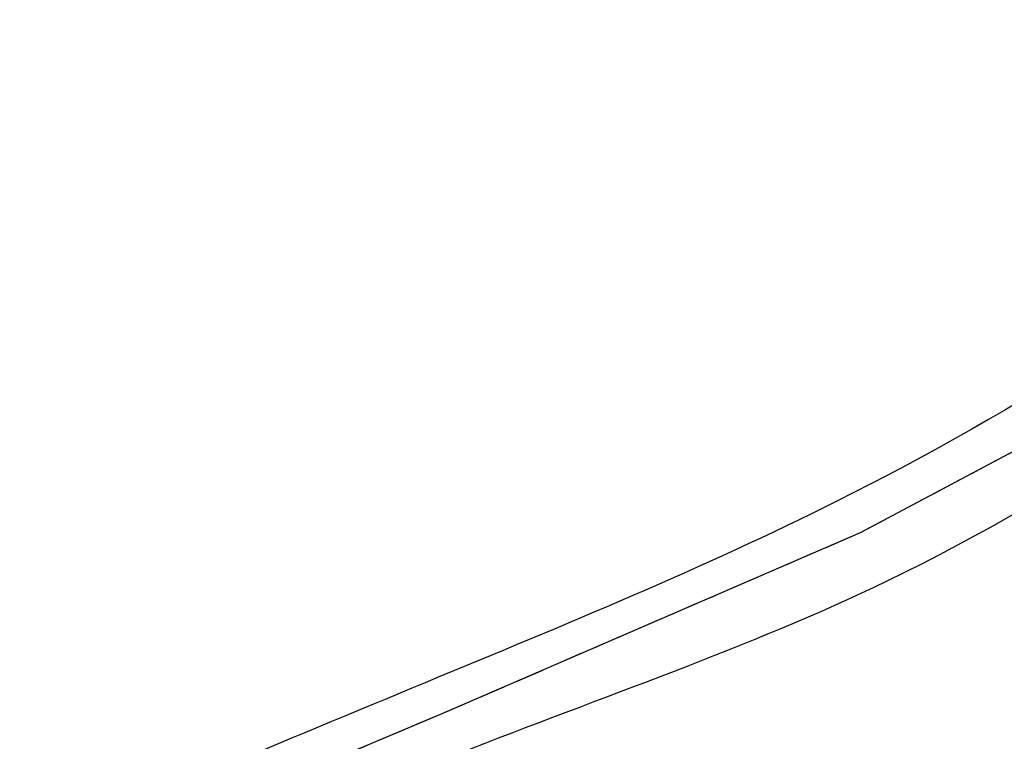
# Model space of a CAD drawing. Header units: millimetres. Extents: x 726415 to 727128, y 2561290 to 2562051.
# Tile 13 of 18: x 726815 to 726860, y 2561514 to 2561547. Entities that reach past the tile are written whole.
import ezdxf

# ---------------------------------------------------------------- set-up
doc = ezdxf.new("R2010")
doc.units = ezdxf.units.MM
doc.linetypes.add('HIDDENX2', pattern=[19.05, 12.7, -6.35])
doc.layers.add('CSP2_ROAD', color=3, linetype='Continuous')
doc.layers.add('ROAD', color=114, linetype='Continuous')

msp = doc.modelspace()

# ---------------------------------------------------------------- linework, layer by layer
at = {"layer": 'CSP2_ROAD'}
msp.add_polyline3d([(726746.912, 2561486.384, 0), (726777.242, 2561493.302, 0), (726794.256, 2561498.931, 0), (726810.011, 2561504.899, 0), (726827.913, 2561512.65, 0), (726834.192, 2561515.302, 0), (726853.269, 2561523.556, 0), (726865.85, 2561530.241, 0), (726876.517, 2561538.2, 0), (726889.393, 2561549.987, 0), (726897.166, 2561558.693, 0), (726903.777, 2561566.631, 0), (726921.091, 2561585.884, 0), (726932.417, 2561598.479, 0), (726940.466, 2561607.428, 0), (726952.641, 2561620.022, 0)], dxfattribs=at)
at = {"layer": 'ROAD', "linetype": 'HIDDENX2', "ltscale": 0.1}
msp.add_lwpolyline([(726746.912, 2561486.384), (726777.242, 2561493.302), (726794.256, 2561498.931), (726810.011, 2561504.899), (726827.913, 2561512.65), (726834.192, 2561515.302), (726853.269, 2561523.556), (726865.85, 2561530.241), (726876.517, 2561538.2), (726889.393, 2561549.987), (726897.166, 2561558.693), (726903.777, 2561566.631), (726921.091, 2561585.884), (726932.417, 2561598.479), (726940.466, 2561607.428), (726952.641, 2561620.022)], dxfattribs=at)
at = {"layer": 'ROAD'}
for points in [[(727061.506, 2561752.297, 575.896), (727049.288, 2561732.089, 575.896), (727033.051, 2561709.249, 575.896), (727014.124, 2561685.014, 585.491), (726993.238, 2561663.033, 585.265), (726962.103, 2561627.061, 585.265), (726922.631, 2561585.234, 585.052), (726906.837, 2561567.12, 584.956), (726878.148, 2561537.312, 584.646), (726854.463, 2561521.346, 583.677), (726835, 2561513.504, 583.125), (726796.376, 2561497.293, 582.34), (726777.374, 2561491.988, 581.862), (726747.87, 2561484.62, 581.054), (726719.307, 2561474.464, 579.776), (726696.872, 2561466.902, 579), (726647.336, 2561453.408, 575.611), (726628.451, 2561449.162, 574.648), (726616.94, 2561448.305, 574.45), (726609.358, 2561445.066, 574.425), (726602.83, 2561435.499, 574.136), (726596.614, 2561427.114, 573.899), (726591.758, 2561424.617, 574.284), (726583.851, 2561425.283, 574.284), (726576.781, 2561423.978, 574.188), (726551.328, 2561411.295, 574.188), (726545.342, 2561408.448, 574.188), (726535.919, 2561403.163, 574.188), (726522.982, 2561397.367, 574.188), (726510.259, 2561392.541, 574.188)], [(727047.885, 2561747.066, 585.838), (727045.867, 2561734.083, 585.622), (727030.501, 2561711.687, 585.622), (727011.433, 2561687.162, 585.421), (726990.381, 2561665.303, 585.315), (726958.798, 2561630.083, 585.315), (726919.479, 2561587.362, 584.993), (726903.551, 2561569.475, 584.951), (726875.436, 2561540.011, 584.844), (726852.195, 2561524.975, 583.659), (726833.525, 2561516.743, 583.099), (726794.54, 2561501.037, 582.47), (726776.536, 2561495.196, 581.712), (726745.511, 2561488.167, 581.059), (726716.562, 2561477.716, 579.792), (726695.715, 2561470.173, 579.051), (726655.781, 2561458.33, 576.175), (726627.156, 2561452.29, 574.544), (726618.798, 2561451.917, 574.407), (726605.429, 2561446.84, 574.328), (726600.843, 2561439.125, 573.967), (726595.482, 2561429.98, 573.894), (726590.592, 2561426.619, 574.184), (726583.579, 2561426.408, 574.184), (726577.395, 2561425.762, 574.034), (726549.131, 2561415.297, 575.12), (726543.334, 2561412.857, 575.896), (726533.872, 2561408.439, 575.896), (726491.471, 2561388.329, 575.896)]]:
    msp.add_spline(points, degree=3, dxfattribs=at)

doc.saveas('drawing.dxf')
